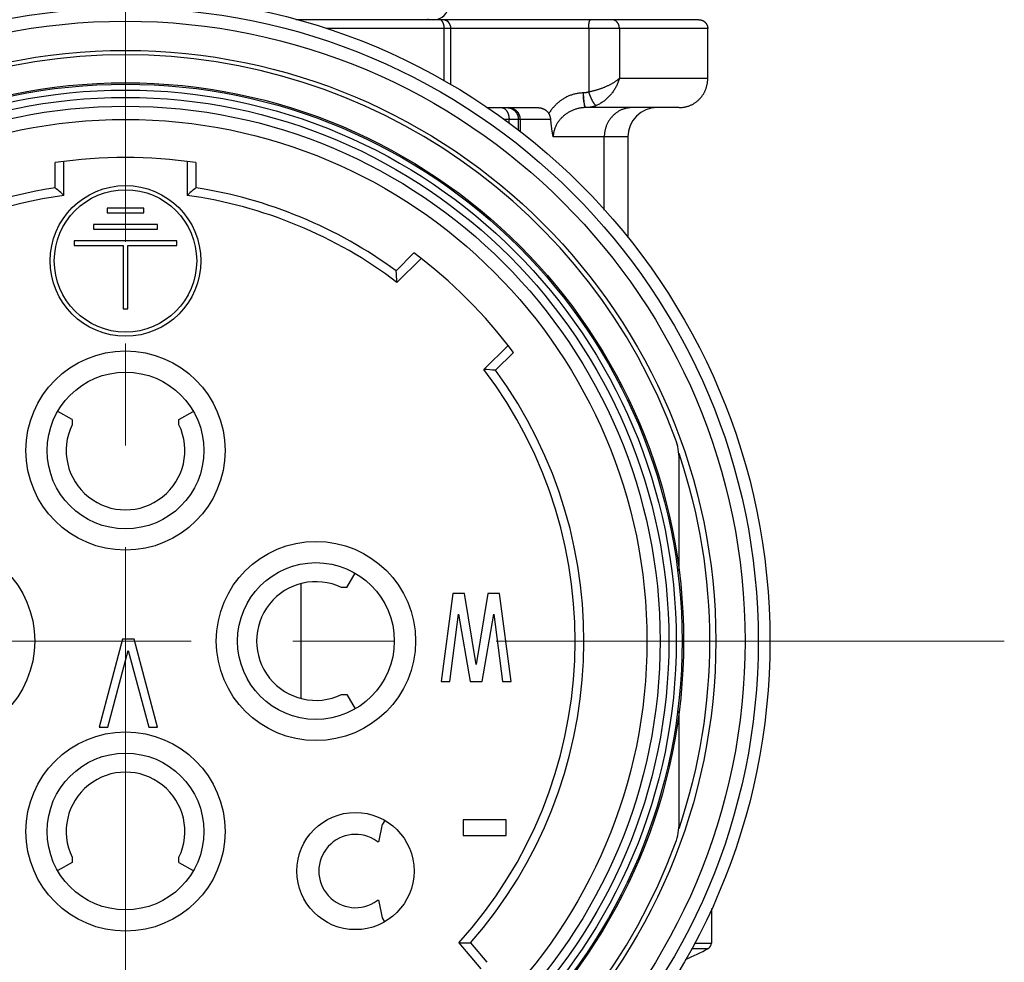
# Model space of a CAD drawing. Header units: millimetres. Extents: x 0 to 1300, y 0 to 891.
# Tile 32 of 119: x 176 to 210, y 450 to 482. Entities that reach past the tile are written whole.
import ezdxf

# ---------------------------------------------------------------- set-up
doc = ezdxf.new("R2010")
doc.units = ezdxf.units.MM
doc.header["$LTSCALE"] = 0.54643
doc.linetypes.add('CENTER', pattern=[50.8, 31.75, -6.35, 6.35, -6.35])
for name, color, linetype in [('NoLayerName_001', 7, 'Continuous'), ('NoLayerName_002', 7, 'Continuous'), ('NoLayerName_003', 7, 'Continuous'), ('NoLayerName_005', 7, 'Continuous'), ('NoLayerName_006', 7, 'Continuous')]:
    doc.layers.add(name, color=color, linetype=linetype)
doc.styles.get("Standard").update_dxf_attribs({"font": 'txt', "bigfont": 'extfont2'})
doc.dimstyles.get("Standard").update_dxf_attribs({"dimtxt": 2.5, "dimasz": 2.5, "dimexe": 1, "dimexo": 1, "dimtad": 1, "dimdec": 3, "dimzin": 0, "dimdsep": 46, "dimtxsty": 'Standard', "dimcen": 2.5, "dimadec": 3, "dimazin": 0, "dimtfac": 0.75, "dimtdec": 3, "dimtmove": 0, "dimatfit": 3, "dimfxl": 1, "dimarcsym": 0})

# ---------------------------------------------------------------- blocks, each defined once
blk = doc.blocks.new('_OPEN30')
at = {"color": 0, "linetype": 'ByBlock', "lineweight": -2}
for p, q in [((-1, 0.267949), (0, 0)), ((0, 0), (-1, -0.267949)), ((0, 0), (-1, 0))]:
    blk.add_line(p, q, dxfattribs=at)
blk = doc.blocks.new('*D123')
at = {"layer": 'Defpoints', "color": 0}
for p in [(195.5, 543.62), (180, 538.061), (180, 466.37)]:
    blk.add_point(p, dxfattribs=at)
at = {"layer": 'NoLayerName_001', "color": 0, "linetype": 'Continuous', "lineweight": 13}
for p, q in [((195.5, 540.62), (195.5, 535.061)), ((180, 538.061), (150.53, 538.061)), ((191, 538.061), (184.5, 538.061))]:
    blk.add_line(p, q, dxfattribs=at)
at = {"layer": 'NoLayerName_001', "color": 0, "lineweight": 13, "xscale": 4.5, "yscale": 4.5, "zscale": 4.5, "rotation": 180}
blk.add_blockref('_OPEN30', (180, 538.061), dxfattribs=at)
at = {"layer": 'NoLayerName_001', "color": 0, "lineweight": 13, "xscale": 4.5, "yscale": 4.5, "zscale": 4.5}
blk.add_blockref('_OPEN30', (195.5, 538.061), dxfattribs=at)
at = {"layer": 'NoLayerName_001', "color": 0, "lineweight": 13, "insert": (161.85, 547.319), "char_height": 10.5, "attachment_point": 5}
blk.add_mtext('\\W0.8000;１６', dxfattribs=at)

msp = doc.modelspace()

# ---------------------------------------------------------------- linework, layer by layer
at = {"layer": 'NoLayerName_001', "color": 4, "linetype": 'CENTER', "lineweight": 13}
for p, q in [((180, 602.8696), (180, 433.4084)), ((210, 460.8696), (150, 460.8696))]:
    msp.add_line(p, q, dxfattribs=at)
at = {"layer": 'NoLayerName_001', "color": 7, "linetype": 'Continuous', "lineweight": 25}
for p, q in [((177.6, 476.3345), (177.6, 477.1941)), ((177.9, 476.0752), (177.9, 477.2354)), ((182.1, 477.2354), (182.1, 476.0752)), ((182.4, 477.1941), (182.4, 476.3345)), ((189.2383, 473.5019), (189.8461, 474.1098)), ((189.2671, 473.1065), (190.0875, 473.9269)), ((193.0573, 470.957), (192.237, 470.1367)), ((193.2402, 470.7157), (192.6324, 470.1078)), ((200, 451.7448), (200, 450.5578)), ((191.3827, 450.5712), (192.1284, 449.6825)), ((191.7791, 450.5655), (192.3317, 449.9069))]:
    msp.add_line(p, q, dxfattribs=at)
at = {"layer": 'NoLayerName_001', "color": 8, "linetype": 'Continuous', "lineweight": 25}
for p, q in [((199.4207, 450.5578), (200, 450.5578)), ((199.3229, 450.3832), (199.8974, 450.3832))]:
    msp.add_line(p, q, dxfattribs=at)
at = {"layer": 'NoLayerName_001', "color": 7, "linetype": 'Continuous', "lineweight": 25}
for radius in [21.15, 17.8]:
    msp.add_circle((180, 460.8696), radius, dxfattribs=at)
for centre, radius, start, end in [((180, 460.8696), 16.5, 81.6364, 98.3636), ((180, 460.8696), 15.65, 98.82138, 141.17862), ((146.7523, 440.3287), 47.413, 48.93273, 49.41184), ((213.2477, 440.3287), 47.413, 130.58816, 131.06727), ((180, 460.8696), 15.65, 53.82138, 81.17862), ((180, 460.8696), 15.35, 97.86317, 142.13683), ((180, 460.8696), 15.35, 52.86317, 82.13683), ((180, 460.8696), 16.5, 36.6364, 53.3636), ((141.9657, 469.8547), 47.413, 3.93273, 4.41184), ((180, 460.8696), 15.35, 317.86317, 37.13683), ((180, 460.8696), 15.65, 318.82138, 36.17862), ((188.9851, 422.8353), 47.413, 85.58816, 86.06727), ((192.2658, 497.976), 47.413, 268.93273, 269.41184), ((199.8, 450.5578), 0.2, 299.15537, 360), ((196, 457.3696), 8, 292.91743, 299.15537)]:
    msp.add_arc(centre, radius, start, end, dxfattribs=at)
at = {"layer": 'NoLayerName_002', "color": 7, "linetype": 'Continuous', "lineweight": 25}
for p, q in [((179.37, 475.6396), (179.37, 475.4796)), ((180.63, 475.6396), (179.37, 475.6396)), ((180.63, 475.4796), (180.63, 475.6396)), ((179.37, 475.4796), (180.63, 475.4796)), ((178.905, 475.0796), (178.905, 474.9196)), ((181.095, 475.0796), (178.905, 475.0796)), ((181.095, 474.9196), (181.095, 475.0796)), ((178.905, 474.9196), (181.095, 474.9196)), ((178.245, 474.5196), (178.245, 474.3596)), ((181.755, 474.5196), (178.245, 474.5196)), ((178.245, 474.3596), (179.92, 474.3596)), ((179.92, 474.3596), (179.92, 472.1996)), ((180.08, 472.1996), (180.08, 474.3596)), ((180.08, 474.3596), (181.755, 474.3596)), ((181.755, 474.3596), (181.755, 474.5196)), ((179.92, 472.1996), (180.08, 472.1996)), ((191.17, 462.4896), (190.77, 459.4896)), ((191.57, 462.4896), (191.17, 462.4896)), ((191.97, 460.064), (191.57, 462.4896)), ((192.37, 462.4896), (191.97, 460.064)), ((192.77, 462.4896), (192.37, 462.4896)), ((193.17, 459.4896), (192.77, 462.4896)), ((191.07, 459.4896), (191.37, 461.7874)), ((191.37, 461.7874), (191.77, 459.4896)), ((192.17, 459.4896), (192.57, 461.7874)), ((192.57, 461.7874), (192.87, 459.4896)), ((179.895, 460.9296), (179.095, 457.9296)), ((180.295, 460.9296), (179.895, 460.9296)), ((181.095, 457.9296), (180.295, 460.9296)), ((179.395, 457.9296), (180.095, 460.5466)), ((180.095, 460.5466), (180.795, 457.9296)), ((190.77, 459.4896), (191.07, 459.4896)), ((191.77, 459.4896), (192.17, 459.4896)), ((192.87, 459.4896), (193.17, 459.4896)), ((179.095, 457.9296), (179.395, 457.9296)), ((180.795, 457.9296), (181.095, 457.9296)), ((191.5317, 454.7711), (191.5317, 454.2391)), ((192.99, 454.7711), (191.5317, 454.7711)), ((192.99, 454.2391), (192.99, 454.7711)), ((191.5317, 454.2391), (192.99, 454.2391))]:
    msp.add_line(p, q, dxfattribs=at)
for centre, radius in [((180, 473.8396), 2.57), ((180, 473.8396), 2.43), ((180, 467.3696), 3.4), ((180, 467.3696), 2.675), ((173.5, 460.8696), 3.4), ((186.5, 460.8696), 3.4), ((186.5, 460.8696), 2.675), ((180, 454.3696), 3.4), ((180, 454.3696), 2.675), ((187.8489, 453.0207), 2)]:
    msp.add_circle(centre, radius, dxfattribs=at)
at = {"layer": 'NoLayerName_003', "color": 7, "linetype": 'Continuous', "lineweight": 25}
for p, q in [((198.9, 463.2555), (198.9, 467.0655)), ((198.9, 454.6736), (198.9, 458.4837))]:
    msp.add_line(p, q, dxfattribs=at)
for radius in [22, 20.15, 19.05, 19]:
    msp.add_circle((180, 460.8696), radius, dxfattribs=at)
at = {"layer": 'NoLayerName_003', "color": 8, "linetype": 'Continuous', "lineweight": 25}
for radius in [21.6, 18.8, 18.5491, 18.2499]:
    msp.add_circle((180, 460.8696), radius, dxfattribs=at)
at = {"layer": 'NoLayerName_003', "color": 7, "linetype": 'Continuous', "lineweight": 25}
for centre, radius, start, end in [((180, 460.8696), 20, 20.13421, 159.86579), ((196.8963, 467.0652), 2.0037, 0.0094, 20.12422), ((196.9, 454.6736), 2, 339.86579, 0), ((180, 460.8696), 20, 200.13421, 339.86579)]:
    msp.add_arc(centre, radius, start, end, dxfattribs=at)
at = {"layer": 'NoLayerName_003', "color": 8, "linetype": 'Continuous', "lineweight": 25}
msp.add_arc((180, 460.8696), 19.95, 341.30573, 18.69492, dxfattribs=at)
at = {"layer": 'NoLayerName_005', "color": 7, "linetype": 'Continuous', "lineweight": 25}
for p, q in [((178.175, 468.4232), (177.6872, 468.7049)), ((181.825, 468.4232), (182.3128, 468.7049)), ((178.175, 468.4232), (178.175, 468.2471)), ((181.825, 468.2471), (181.825, 468.4232)), ((187.5537, 462.6946), (187.8353, 463.1823)), ((187.5537, 462.6946), (187.3775, 462.6946)), ((187.3775, 459.0446), (187.5537, 459.0446)), ((187.5537, 459.0446), (187.8353, 458.5568)), ((188.6645, 454.0612), (188.7726, 454.6207)), ((188.8472, 454.7498), (188.7726, 454.6207)), ((178.175, 453.4921), (178.175, 453.3159)), ((181.825, 453.3159), (181.825, 453.4921)), ((178.175, 453.3159), (177.6872, 453.0343)), ((181.825, 453.3159), (182.3128, 453.0343)), ((188.7726, 451.4207), (188.6645, 451.9802)), ((188.8472, 451.2915), (188.7726, 451.4207))]:
    msp.add_line(p, q, dxfattribs=at)
for centre, radius, start, end in [((180, 467.3696), 2.025, 154.32082, 25.67918), ((186.5, 460.8696), 2.025, 64.32082, 295.67918), ((180, 454.3696), 2.025, 334.32082, 205.67918), ((187.8489, 453.0207), 1.25, 53.87107, 306.12893), ((188.6154, 454.0707), 0.05, 233.87107, 349.05626), ((188.6154, 451.9707), 0.05, 10.94374, 126.12893)]:
    msp.add_arc(centre, radius, start, end, dxfattribs=at)
at = {"layer": 'NoLayerName_006', "color": 7, "linetype": 'Continuous', "lineweight": 25}
for p, q in [((190.8091, 482.0696), (185.8172, 482.0696)), ((199.5695, 482.0696), (190.823, 482.0696)), ((191.1091, 479.8436), (191.1091, 481.7696)), ((199.876, 480.0696), (199.876, 481.7696)), ((192.3302, 479.0696), (194.0641, 479.0696)), ((198.9, 479.0696), (195.7093, 479.0696)), ((197.15, 478.0696), (197.15, 474.6233))]:
    msp.add_line(p, q, dxfattribs=at)
at = {"layer": 'NoLayerName_006', "color": 8, "linetype": 'Continuous', "lineweight": 25}
for p, q in [((199.876, 481.7696), (186.862, 481.7696)), ((190.8825, 479.9706), (190.8825, 481.7696)), ((195.8131, 481.7696), (195.8131, 479.6036)), ((196.8605, 481.7696), (196.8605, 480.0696)), ((196.8605, 480.0696), (199.876, 480.0696)), ((193.0929, 478.6696), (192.9286, 478.6696)), ((193.0929, 478.5407), (193.0929, 478.6696)), ((194.519, 478.6696), (193.0929, 478.6696)), ((193.4107, 478.2901), (193.4107, 478.6696)), ((193.4675, 478.6696), (193.4675, 478.2453)), ((197.15, 478.0696), (194.6026, 478.0696)), ((196.3437, 475.5741), (196.3437, 478.0696)), ((186, 458.9088), (186, 462.8303))]:
    msp.add_line(p, q, dxfattribs=at)
at = {"layer": 'NoLayerName_006', "color": 7, "linetype": 'Continuous', "lineweight": 25}
for centre, radius, start, end in [((190.5285, 482.5696), 0.5, 269.99986, 0), ((190.8091, 481.7696), 0.3, 0, 90), ((198.15, 478.0696), 1, 90, 180), ((198.9002, 480.0597), 0.9901, 269.98827, 278.1872)]:
    msp.add_arc(centre, radius, start, end, dxfattribs=at)
at = {"layer": 'NoLayerName_006', "color": 8, "linetype": 'Continuous', "lineweight": 25}
msp.add_arc((193.086, 478.7049), 0.3647, 78.17506, 89.94135, dxfattribs=at)
for points, knots in [([(190.3439, 482.0792), (190.3428, 482.0788), (190.3406, 482.078), (190.3373, 482.0769), (190.334, 482.0759), (190.3306, 482.0749), (190.3272, 482.074), (190.3238, 482.0732), (190.3203, 482.0724), (190.3169, 482.0718), (190.3134, 482.0712), (190.3099, 482.0707), (190.3064, 482.0703), (190.3029, 482.07), (190.2994, 482.0697), (190.2959, 482.0696), (190.2936, 482.0696), (190.2924, 482.0696)], [0, 0, 0, 0, 0.003496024, 0.006999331, 0.01050858, 0.014022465, 0.017539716, 0.021059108, 0.02457947, 0.028099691, 0.031618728, 0.035135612, 0.038649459, 0.042159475, 0.045664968, 0.049165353, 0.052660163, 0.052660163, 0.052660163, 0.052660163]), ([(190.7505, 482.0638), (190.7498, 482.064), (190.7484, 482.0645), (190.7464, 482.0652), (190.7443, 482.0658), (190.7422, 482.0664), (190.7401, 482.0669), (190.7379, 482.0674), (190.7358, 482.0679), (190.7337, 482.0683), (190.7315, 482.0686), (190.7293, 482.0689), (190.7272, 482.0691), (190.725, 482.0693), (190.7228, 482.0695), (190.7207, 482.0696), (190.7192, 482.0696), (190.7185, 482.0696)], [0, 0, 0, 0, 0.002170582, 0.004345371, 0.006523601, 0.008704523, 0.010887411, 0.013071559, 0.015256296, 0.017440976, 0.019624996, 0.021807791, 0.023988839, 0.026167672, 0.028343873, 0.030517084, 0.032687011, 0.032687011, 0.032687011, 0.032687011]), ([(190.8701, 481.8844), (190.8692, 481.8879), (190.8676, 481.895), (190.8648, 481.9056), (190.8617, 481.9161), (190.8584, 481.9265), (190.8547, 481.9369), (190.8507, 481.9474), (190.8463, 481.9578), (190.8415, 481.9682), (190.8363, 481.9785), (190.8307, 481.9886), (190.8247, 481.9985), (190.8182, 482.0081), (190.8113, 482.0172), (190.804, 482.0259), (190.7963, 482.0341), (190.7881, 482.0416), (190.7794, 482.0484), (190.7702, 482.0545), (190.7607, 482.0598), (190.7538, 482.0623), (190.7505, 482.0638)], [0, 0, 0, 0, 0.01094215, 0.0218444, 0.03274799, 0.04369573, 0.05473189, 0.06590212, 0.07724041, 0.08871421, 0.10027134, 0.11186342, 0.12344668, 0.13498287, 0.14644046, 0.15779602, 0.16903584, 0.18015775, 0.19117324, 0.20210942, 0.21301098, 0.22394147, 0.22394147, 0.22394147, 0.22394147]), ([(195.8131, 481.7696), (195.8131, 481.773), (195.8131, 481.78), (195.8132, 481.7904), (195.8134, 481.8008), (195.8136, 481.8113), (195.814, 481.8217), (195.8144, 481.8321), (195.8148, 481.8425), (195.8154, 481.853), (195.8161, 481.8634), (195.8168, 481.8739), (195.8177, 481.8844), (195.8187, 481.8949), (195.8198, 481.9054), (195.8209, 481.9159), (195.8222, 481.9264), (195.8236, 481.9369), (195.825, 481.9472), (195.8266, 481.9575), (195.8282, 481.9677), (195.83, 481.9777), (195.8318, 481.9876), (195.8337, 481.9974), (195.836, 482.0072), (195.8387, 482.0171), (195.842, 482.0271), (195.846, 482.0374), (195.8507, 482.048), (195.8561, 482.0579), (195.8628, 482.0673), (195.8701, 482.0685), (195.8732, 482.0696)], [0, 0, 0, 0, 0.01043702, 0.0208617, 0.03127873, 0.04169287, 0.05210898, 0.06253198, 0.07296692, 0.08341893, 0.09389321, 0.10439511, 0.11493003, 0.12549918, 0.13608723, 0.14667486, 0.15724275, 0.16777156, 0.17824198, 0.18863471, 0.19893049, 0.20911011, 0.21915908, 0.22913496, 0.23915615, 0.24935188, 0.25986296, 0.27084232, 0.28245347, 0.29439865, 0.30530239, 0.31514447, 0.31514447, 0.31514447, 0.31514447]), ([(196.0045, 482.0792), (196.0048, 482.079), (196.0054, 482.0784), (196.0063, 482.0777), (196.0073, 482.0769), (196.0082, 482.0762), (196.0092, 482.0755), (196.0102, 482.0748), (196.0112, 482.0742), (196.0123, 482.0736), (196.0134, 482.073), (196.0145, 482.0724), (196.0156, 482.0719), (196.0168, 482.0714), (196.0179, 482.071), (196.0191, 482.0707), (196.0203, 482.0703), (196.0214, 482.0701), (196.0226, 482.0698), (196.0238, 482.0697), (196.025, 482.0696), (196.0258, 482.0696), (196.0262, 482.0696)], [0, 0, 0, 0, 0.001203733, 0.002406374, 0.003609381, 0.004814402, 0.006023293, 0.007238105, 0.008459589, 0.009686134, 0.010916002, 0.012147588, 0.013379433, 0.014610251, 0.015838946, 0.017064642, 0.018286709, 0.019504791, 0.020718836, 0.021929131, 0.023136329, 0.02434148, 0.02434148, 0.02434148, 0.02434148]), ([(196.7334, 482.0294), (196.7315, 482.0306), (196.7278, 482.0331), (196.7221, 482.0366), (196.7163, 482.04), (196.7104, 482.0432), (196.7044, 482.0463), (196.6983, 482.0492), (196.6921, 482.0519), (196.6858, 482.0544), (196.6794, 482.0567), (196.673, 482.0589), (196.6664, 482.0609), (196.6599, 482.0627), (196.6533, 482.0643), (196.6466, 482.0657), (196.64, 482.0668), (196.6332, 482.0678), (196.6265, 482.0686), (196.6198, 482.0692), (196.6131, 482.0695), (196.6086, 482.0695), (196.6063, 482.0696)], [0, 0, 0, 0, 0.00671712, 0.01343357, 0.02015334, 0.02688059, 0.03361973, 0.04037456, 0.04714402, 0.05392513, 0.06071494, 0.06751052, 0.07430906, 0.08110781, 0.08790421, 0.09469584, 0.10148047, 0.10825613, 0.1150211, 0.12177395, 0.12851359, 0.1352393, 0.1352393, 0.1352393, 0.1352393]), ([(196.8605, 481.7696), (196.8604, 481.7745), (196.8603, 481.7845), (196.8593, 481.7994), (196.8578, 481.8143), (196.8556, 481.8291), (196.8527, 481.8439), (196.8492, 481.8585), (196.8451, 481.8729), (196.8403, 481.8872), (196.8349, 481.9013), (196.8287, 481.9151), (196.822, 481.9286), (196.8145, 481.9418), (196.8065, 481.9546), (196.7978, 481.967), (196.7885, 481.9789), (196.7786, 481.9903), (196.7681, 482.0011), (196.7571, 482.0113), (196.7456, 482.0208), (196.7374, 482.0265), (196.7334, 482.0294)], [0, 0, 0, 0, 0.01490535, 0.02984473, 0.04481259, 0.0598041, 0.07481533, 0.08984348, 0.10488707, 0.11994615, 0.13502251, 0.15011987, 0.16524283, 0.18038318, 0.19552462, 0.21065237, 0.22575388, 0.24081934, 0.2558423, 0.27082023, 0.28575515, 0.30065426, 0.30065426, 0.30065426, 0.30065426]), ([(190.8825, 481.7696), (190.8825, 481.7715), (190.8825, 481.7754), (190.8824, 481.7811), (190.8823, 481.7869), (190.8821, 481.7927), (190.8818, 481.7985), (190.8814, 481.8043), (190.881, 481.81), (190.8806, 481.8158), (190.8801, 481.8216), (190.8795, 481.8273), (190.8788, 481.8331), (190.8781, 481.8388), (190.8773, 481.8446), (190.8765, 481.8503), (190.8756, 481.856), (190.8746, 481.8617), (190.8736, 481.8674), (190.8725, 481.8731), (190.8713, 481.8787), (190.8705, 481.8825), (190.8701, 481.8844)], [0, 0, 0, 0, 0.00578183, 0.01156565, 0.01735116, 0.02313805, 0.02892604, 0.03471484, 0.04050419, 0.0462938, 0.05208343, 0.05787282, 0.06366174, 0.06944996, 0.07523725, 0.08102342, 0.08680827, 0.09259167, 0.0983738, 0.10415501, 0.10993569, 0.11571629, 0.11571629, 0.11571629, 0.11571629]), ([(196.8605, 480.0696), (196.849, 480.0593), (196.8264, 480.0383), (196.7902, 480.0092), (196.7531, 479.9815), (196.7149, 479.9551), (196.6759, 479.9299), (196.6364, 479.9057), (196.5963, 479.8825), (196.5557, 479.8602), (196.5146, 479.8388), (196.4731, 479.8183), (196.4311, 479.7986), (196.3888, 479.7796), (196.3461, 479.7614), (196.3031, 479.744), (196.2598, 479.7273), (196.2162, 479.7114), (196.1723, 479.6963), (196.1281, 479.682), (196.0837, 479.6684), (196.039, 479.6556), (195.9942, 479.6436), (195.9491, 479.6324), (195.904, 479.622), (195.8586, 479.6122), (195.8283, 479.6065), (195.8131, 479.6036)], [0, 0, 0, 0, 0.0462886, 0.0926104, 0.138985, 0.185401, 0.2318205, 0.2781943, 0.3245248, 0.3708326, 0.4171351, 0.4634464, 0.5097773, 0.5561348, 0.6025183, 0.6489237, 0.6953469, 0.7417831, 0.7882275, 0.834675, 0.8811204, 0.927558, 0.9739824, 1.0203877, 1.066768, 1.1131175, 1.1594299, 1.1594299, 1.1594299, 1.1594299]), ([(196.8605, 480.0696), (196.8544, 480.0496), (196.8428, 480.0093), (196.8215, 479.9501), (196.798, 479.8917), (196.7718, 479.8343), (196.7432, 479.778), (196.7121, 479.7228), (196.6788, 479.6689), (196.6432, 479.6163), (196.6054, 479.5652), (196.5654, 479.5156), (196.5235, 479.4675), (196.4795, 479.4213), (196.4336, 479.377), (196.3859, 479.3349), (196.3364, 479.2951), (196.2852, 479.2577), (196.2323, 479.2231), (196.1779, 479.1914), (196.122, 479.1623), (196.0834, 479.146), (196.0643, 479.1375)], [0, 0, 0, 0, 0.0627858, 0.1256457, 0.1885956, 0.2516466, 0.3148057, 0.3780759, 0.4414574, 0.5049478, 0.568543, 0.6322376, 0.696012, 0.7598046, 0.8235533, 0.8872061, 0.9507227, 1.0140769, 1.0772575, 1.140271, 1.2031432, 1.2659209, 1.2659209, 1.2659209, 1.2659209]), ([(195.6447, 479.5702), (195.6255, 479.5697), (195.5871, 479.5695), (195.5296, 479.5654), (195.4722, 479.5591), (195.4152, 479.5502), (195.3586, 479.5388), (195.3026, 479.5249), (195.2474, 479.5085), (195.1929, 479.4897), (195.1393, 479.4686), (195.0867, 479.4452), (195.035, 479.4195), (194.9844, 479.3917), (194.9348, 479.3618), (194.8864, 479.3299), (194.8392, 479.2961), (194.7934, 479.2604), (194.7488, 479.2229), (194.7057, 479.1838), (194.6641, 479.1431), (194.6241, 479.1009), (194.5857, 479.0573), (194.549, 479.0124), (194.5141, 478.9661), (194.4809, 478.9189), (194.4605, 478.8863), (194.4501, 478.8701)], [0, 0, 0, 0, 0.0575326, 0.1151588, 0.1728474, 0.2305657, 0.2882806, 0.3459596, 0.4035776, 0.461155, 0.5187305, 0.5763373, 0.6340036, 0.6917531, 0.7496042, 0.80756, 0.8656067, 0.923726, 0.981896, 1.0400921, 1.0982872, 1.1564529, 1.2145595, 1.272577, 1.3304755, 1.3882258, 1.4457999, 1.4457999, 1.4457999, 1.4457999]), ([(195.6631, 479.2178), (195.6616, 479.2235), (195.6586, 479.2349), (195.6547, 479.2522), (195.6512, 479.2695), (195.6481, 479.287), (195.6454, 479.3045), (195.643, 479.3221), (195.641, 479.3397), (195.6392, 479.3573), (195.6377, 479.375), (195.6364, 479.3927), (195.6354, 479.4104), (195.6346, 479.4281), (195.634, 479.4458), (195.6336, 479.4635), (195.6335, 479.4812), (195.6336, 479.4989), (195.6338, 479.5165), (195.6343, 479.5342), (195.635, 479.5519), (195.6356, 479.5637), (195.6359, 479.5696)], [0, 0, 0, 0, 0.0176869, 0.0353756, 0.05307131, 0.07077707, 0.08849393, 0.10622109, 0.12395606, 0.14169479, 0.15943186, 0.17716122, 0.19488163, 0.21259447, 0.23030103, 0.24800248, 0.26569986, 0.28339412, 0.30108608, 0.31877644, 0.33646582, 0.35415471, 0.35415471, 0.35415471, 0.35415471]), ([(195.6631, 479.2178), (195.6623, 479.2237), (195.6607, 479.2353), (195.6585, 479.2528), (195.6565, 479.2703), (195.6545, 479.2879), (195.6527, 479.3054), (195.651, 479.323), (195.6494, 479.3406), (195.6479, 479.3582), (195.6464, 479.3757), (195.6451, 479.3933), (195.6438, 479.4109), (195.6427, 479.4286), (195.6416, 479.4462), (195.6406, 479.4638), (195.6396, 479.4814), (195.6388, 479.499), (195.638, 479.5167), (195.6372, 479.5343), (195.6365, 479.5519), (195.6361, 479.5637), (195.6359, 479.5696)], [0, 0, 0, 0, 0.01764383, 0.03528806, 0.05293302, 0.07057862, 0.08822443, 0.10587039, 0.12351667, 0.1411634, 0.15881065, 0.17645846, 0.19410679, 0.21175558, 0.22940471, 0.24705402, 0.2647033, 0.28235233, 0.30000082, 0.31764845, 0.33529487, 0.35293971, 0.35293971, 0.35293971, 0.35293971]), ([(195.8131, 479.6036), (195.8096, 479.6021), (195.8025, 479.5992), (195.7917, 479.5953), (195.7808, 479.5916), (195.7698, 479.5882), (195.7587, 479.5851), (195.7475, 479.5823), (195.7362, 479.5798), (195.7249, 479.5775), (195.7135, 479.5756), (195.702, 479.5739), (195.6906, 479.5726), (195.6791, 479.5715), (195.6676, 479.5707), (195.6561, 479.5702), (195.6485, 479.5702), (195.6447, 479.5702)], [0, 0, 0, 0, 0.01146246, 0.02294934, 0.03445737, 0.04598303, 0.05752266, 0.06907246, 0.08062851, 0.09218682, 0.10374338, 0.11529413, 0.12683507, 0.13836221, 0.14987166, 0.16135967, 0.17282259, 0.17282259, 0.17282259, 0.17282259]), ([(196.0643, 479.1375), (196.0601, 479.1403), (196.0512, 479.1455), (196.0401, 479.1563), (196.0297, 479.1674), (196.0199, 479.1792), (196.0106, 479.1913), (196.0016, 479.2036), (195.993, 479.2162), (195.9847, 479.2291), (195.9766, 479.242), (195.9688, 479.2552), (195.9612, 479.2685), (195.9538, 479.2819), (195.9465, 479.2953), (195.9393, 479.3089), (195.9323, 479.3225), (195.9254, 479.3361), (195.9186, 479.3498), (195.912, 479.3635), (195.9054, 479.3773), (195.899, 479.3912), (195.8926, 479.4051), (195.8864, 479.419), (195.8802, 479.433), (195.8741, 479.447), (195.8682, 479.461), (195.8623, 479.4751), (195.8565, 479.4893), (195.8508, 479.5034), (195.8451, 479.5176), (195.8396, 479.5319), (195.8341, 479.5462), (195.8287, 479.5605), (195.8235, 479.5748), (195.8182, 479.5892), (195.8148, 479.5988), (195.8131, 479.6036)], [0, 0, 0, 0, 0.01525843, 0.03063803, 0.04596736, 0.06123732, 0.07649149, 0.09174751, 0.10701216, 0.12228908, 0.13757928, 0.15288145, 0.16819219, 0.18350632, 0.19881718, 0.21411897, 0.22941207, 0.24469806, 0.2599784, 0.27525445, 0.29052745, 0.30579856, 0.32106884, 0.33633924, 0.35161063, 0.36688377, 0.3821588, 0.39743548, 0.41271351, 0.42799259, 0.44327239, 0.45855255, 0.4738327, 0.48911244, 0.50439137, 0.51966906, 0.53494505, 0.53494505, 0.53494505, 0.53494505]), ([(192.8297, 479.0696), (192.8355, 479.0693), (192.8472, 479.0691), (192.8646, 479.0661), (192.8817, 479.0617), (192.8984, 479.0557), (192.9145, 479.0483), (192.93, 479.0397), (192.9446, 479.0298), (192.9584, 479.0189), (192.9714, 479.0071), (192.9836, 478.9945), (192.9951, 478.9811), (193.0058, 478.9672), (193.0158, 478.9527), (193.0251, 478.9378), (193.0337, 478.9226), (193.0416, 478.907), (193.049, 478.8911), (193.0557, 478.8749), (193.0618, 478.8585), (193.0673, 478.8419), (193.0723, 478.8251), (193.0767, 478.8082), (193.0805, 478.7911), (193.0839, 478.7739), (193.0867, 478.7566), (193.089, 478.7393), (193.0907, 478.7219), (193.092, 478.7045), (193.0928, 478.687), (193.0928, 478.6754), (193.0929, 478.6696)], [0, 0, 0, 0, 0.01746365, 0.03502399, 0.05268521, 0.07042064, 0.08817993, 0.10589563, 0.12351287, 0.14106939, 0.15861157, 0.17616563, 0.1937395, 0.21132488, 0.22889935, 0.24643806, 0.26394862, 0.28144497, 0.29893725, 0.31643202, 0.33393244, 0.35143854, 0.36894739, 0.38645432, 0.40395838, 0.42145978, 0.43895785, 0.45645108, 0.47393722, 0.49141332, 0.50887579, 0.52632048, 0.52632048, 0.52632048, 0.52632048]), ([(193.0204, 479.0696), (193.0272, 479.0694), (193.041, 479.0693), (193.0615, 479.0675), (193.082, 479.0647), (193.1024, 479.0608), (193.1225, 479.0558), (193.1424, 479.0497), (193.1618, 479.0426), (193.1809, 479.0344), (193.1994, 479.0252), (193.2175, 479.015), (193.2349, 479.0039), (193.2518, 478.9919), (193.268, 478.979), (193.2835, 478.9653), (193.2982, 478.9508), (193.3122, 478.9355), (193.3253, 478.9195), (193.3376, 478.9029), (193.349, 478.8856), (193.3595, 478.8678), (193.3692, 478.8495), (193.3778, 478.8306), (193.3855, 478.8114), (193.3922, 478.7918), (193.3978, 478.7718), (193.4025, 478.7516), (193.4061, 478.7313), (193.4087, 478.7107), (193.4104, 478.6902), (193.4105, 478.6764), (193.4107, 478.6696)], [0, 0, 0, 0, 0.0205854, 0.04122491, 0.06190798, 0.08262271, 0.10335656, 0.12409707, 0.14483264, 0.16555371, 0.18626026, 0.20695731, 0.22764808, 0.24833422, 0.26901635, 0.28969448, 0.31036854, 0.33103979, 0.35171196, 0.37238791, 0.39306943, 0.41375772, 0.43445372, 0.45515863, 0.47587396, 0.49659742, 0.51732185, 0.53803836, 0.55873702, 0.57940736, 0.60003896, 0.62062199, 0.62062199, 0.62062199, 0.62062199]), ([(193.1607, 479.0618), (193.1693, 479.0597), (193.1866, 479.0559), (193.2118, 479.0473), (193.2366, 479.0371), (193.2607, 479.025), (193.2839, 479.0113), (193.3063, 478.996), (193.3276, 478.9791), (193.3476, 478.9609), (193.3664, 478.9412), (193.3837, 478.9203), (193.3995, 478.8983), (193.4136, 478.8752), (193.4262, 478.8512), (193.4371, 478.8265), (193.4464, 478.8011), (193.4541, 478.7753), (193.4601, 478.7491), (193.4643, 478.7226), (193.4671, 478.6961), (193.4672, 478.6784), (193.4675, 478.6696)], [0, 0, 0, 0, 0.02648325, 0.05311614, 0.07989297, 0.10679772, 0.1338069, 0.16089239, 0.18802413, 0.21517277, 0.24231231, 0.26942277, 0.29650007, 0.32355812, 0.35060254, 0.3776287, 0.40462375, 0.43156857, 0.45843967, 0.48521117, 0.51185669, 0.53835134, 0.53835134, 0.53835134, 0.53835134]), ([(195.7093, 479.0696), (195.6911, 479.0691), (195.6547, 479.0688), (195.6002, 479.0643), (195.5459, 479.0574), (195.4919, 479.0478), (195.4383, 479.0356), (195.3854, 479.0209), (195.3332, 479.0037), (195.2819, 478.9842), (195.2315, 478.9624), (195.1823, 478.9384), (195.1342, 478.9121), (195.0874, 478.8837), (195.042, 478.8531), (194.998, 478.8205), (194.9555, 478.7859), (194.9147, 478.7493), (194.8757, 478.7108), (194.8386, 478.6705), (194.8036, 478.6282), (194.7708, 478.5842), (194.7405, 478.5385), (194.7128, 478.491), (194.6879, 478.4419), (194.6659, 478.3913), (194.6469, 478.3395), (194.6311, 478.2866), (194.6185, 478.233), (194.6095, 478.1787), (194.6036, 478.1242), (194.6032, 478.0878), (194.6026, 478.0696)], [0, 0, 0, 0, 0.0545477, 0.1092004, 0.1639525, 0.2187891, 0.273687, 0.3286163, 0.3835421, 0.4384261, 0.4932525, 0.5480337, 0.6027829, 0.6575137, 0.7122399, 0.7669767, 0.8217408, 0.8765433, 0.9313646, 0.9861859, 1.0410008, 1.0958176, 1.1506601, 1.2055696, 1.2606025, 1.3157542, 1.3709517, 1.4261238, 1.4812077, 1.5361526, 1.590924, 1.6455078, 1.6455078, 1.6455078, 1.6455078]), ([(195.7093, 479.0696), (195.7072, 479.0701), (195.7028, 479.0706), (195.6976, 479.0753), (195.6932, 479.0803), (195.6892, 479.0858), (195.6859, 479.0915), (195.6831, 479.0972), (195.6806, 479.1031), (195.6784, 479.1091), (195.6764, 479.1151), (195.6746, 479.1212), (195.6729, 479.1274), (195.6714, 479.1337), (195.6701, 479.14), (195.6689, 479.1464), (195.6678, 479.1528), (195.6669, 479.1592), (195.6661, 479.1657), (195.6654, 479.1722), (195.6648, 479.1787), (195.6643, 479.1853), (195.6639, 479.1918), (195.6636, 479.1983), (195.6633, 479.2048), (195.6632, 479.2113), (195.6631, 479.2157), (195.6631, 479.2178)], [0, 0, 0, 0, 0.00630183, 0.01301231, 0.0199752, 0.02670713, 0.03323233, 0.03963679, 0.04598619, 0.05232805, 0.05868949, 0.06507504, 0.07148548, 0.07792073, 0.08437995, 0.0908616, 0.09736348, 0.10388277, 0.11041615, 0.11695975, 0.12350929, 0.13006006, 0.13660698, 0.14314464, 0.14966732, 0.15616904, 0.16264358, 0.16264358, 0.16264358, 0.16264358]), ([(195.7191, 479.0696), (195.717, 479.0701), (195.7125, 479.0706), (195.7072, 479.0752), (195.7027, 479.0802), (195.6988, 479.0858), (195.6955, 479.0916), (195.6928, 479.0975), (195.6904, 479.1035), (195.6882, 479.1096), (195.6861, 479.1157), (195.6842, 479.1219), (195.6823, 479.1281), (195.6804, 479.1344), (195.6787, 479.1407), (195.6771, 479.147), (195.6755, 479.1534), (195.674, 479.1597), (195.6726, 479.1662), (195.6712, 479.1726), (195.6699, 479.179), (195.6686, 479.1855), (195.6674, 479.192), (195.6663, 479.1984), (195.6652, 479.2049), (195.6641, 479.2114), (195.6634, 479.2157), (195.6631, 479.2178)], [0, 0, 0, 0, 0.00639844, 0.01318476, 0.02019658, 0.02697183, 0.03355504, 0.04004062, 0.0464904, 0.05294089, 0.05940787, 0.06589209, 0.07239275, 0.07890878, 0.08543893, 0.09198173, 0.09853556, 0.1050986, 0.11166889, 0.11824432, 0.12482263, 0.13140147, 0.13797835, 0.14455067, 0.15111576, 0.15767083, 0.16421304, 0.16421304, 0.16421304, 0.16421304]), ([(196.0643, 479.1375), (196.057, 479.1347), (196.0425, 479.1288), (196.0204, 479.1207), (195.998, 479.1132), (195.9754, 479.1063), (195.9527, 479.1), (195.9297, 479.0943), (195.9066, 479.0891), (195.8834, 479.0845), (195.86, 479.0806), (195.8366, 479.0772), (195.8131, 479.0744), (195.7896, 479.0723), (195.7661, 479.0707), (195.7426, 479.0697), (195.7269, 479.0697), (195.7191, 479.0696)], [0, 0, 0, 0, 0.02348116, 0.04701204, 0.07058591, 0.09419564, 0.11783377, 0.14149253, 0.16516398, 0.18884001, 0.21251242, 0.23617301, 0.25981361, 0.28342616, 0.30700277, 0.33053578, 0.35401782, 0.35401782, 0.35401782, 0.35401782]), ([(197.2967, 479.0696), (197.2798, 479.0691), (197.2458, 479.0688), (197.1949, 479.0642), (197.1443, 479.057), (197.0941, 479.047), (197.0444, 479.0342), (196.9955, 479.0187), (196.9476, 479.0005), (196.9007, 478.9797), (196.8552, 478.9563), (196.811, 478.9305), (196.7683, 478.9023), (196.7272, 478.8718), (196.6878, 478.8393), (196.6501, 478.8047), (196.6143, 478.7682), (196.5805, 478.7298), (196.5487, 478.6898), (196.519, 478.6482), (196.4915, 478.6051), (196.4661, 478.5607), (196.443, 478.515), (196.4223, 478.4683), (196.4039, 478.4205), (196.3879, 478.3718), (196.3743, 478.3224), (196.3632, 478.2724), (196.3545, 478.222), (196.3484, 478.1713), (196.3444, 478.1205), (196.3442, 478.0865), (196.3437, 478.0696)], [0, 0, 0, 0, 0.0508792, 0.1018996, 0.153034, 0.2042507, 0.2555157, 0.3067945, 0.3580545, 0.4092691, 0.4604432, 0.5115941, 0.5627324, 0.6138632, 0.6649867, 0.7161002, 0.767199, 0.8182844, 0.8693689, 0.9204621, 0.97157, 1.0226959, 1.0738414, 1.1250074, 1.1761946, 1.2273963, 1.2785973, 1.3297784, 1.3809172, 1.4319899, 1.482972, 1.5338397, 1.5338397, 1.5338397, 1.5338397])]:
    msp.add_open_spline(points, degree=3, knots=knots, dxfattribs=at)
at = {"layer": 'NoLayerName_006', "color": 7, "linetype": 'Continuous', "lineweight": 25}
for points, knots in [([(199.5695, 482.0696), (199.572, 482.0695), (199.5771, 482.0695), (199.5847, 482.0692), (199.5924, 482.0687), (199.6, 482.0681), (199.6076, 482.0672), (199.6152, 482.0662), (199.6228, 482.065), (199.6303, 482.0636), (199.6378, 482.062), (199.6453, 482.0603), (199.6527, 482.0583), (199.6601, 482.0562), (199.6674, 482.0539), (199.6746, 482.0514), (199.6794, 482.0496), (199.6818, 482.0488)], [0, 0, 0, 0, 0.00762146, 0.01525752, 0.02290609, 0.03056499, 0.03823195, 0.0459047, 0.0535809, 0.06125819, 0.06893425, 0.07660672, 0.08427333, 0.09193181, 0.09957997, 0.10721572, 0.11483705, 0.11483705, 0.11483705, 0.11483705]), ([(199.6818, 482.0488), (199.6872, 482.0465), (199.6983, 482.0421), (199.7144, 482.0341), (199.7301, 482.0253), (199.7453, 482.0155), (199.7599, 482.0049), (199.7739, 481.9934), (199.7872, 481.981), (199.7998, 481.9679), (199.8115, 481.9541), (199.8224, 481.9395), (199.8323, 481.9243), (199.8413, 481.9085), (199.8493, 481.8921), (199.8563, 481.8753), (199.8623, 481.8582), (199.8673, 481.8408), (199.8712, 481.8231), (199.8739, 481.8053), (199.8758, 481.7874), (199.8759, 481.7755), (199.876, 481.7696)], [0, 0, 0, 0, 0.01784783, 0.03577175, 0.05376044, 0.07180174, 0.08988355, 0.10799465, 0.12612556, 0.1442694, 0.16242273, 0.18058645, 0.19876362, 0.21695095, 0.2351404, 0.25332089, 0.27147929, 0.28960145, 0.30767314, 0.32568107, 0.34361393, 0.36146339, 0.36146339, 0.36146339, 0.36146339]), ([(199.0412, 479.0797), (199.0566, 479.0823), (199.0876, 479.0869), (199.1334, 479.0972), (199.1789, 479.1095), (199.2237, 479.124), (199.2677, 479.1406), (199.3109, 479.1595), (199.3531, 479.1804), (199.3942, 479.2034), (199.4341, 479.2284), (199.4727, 479.2554), (199.51, 479.2842), (199.5458, 479.3147), (199.5801, 479.347), (199.6127, 479.3809), (199.6437, 479.4164), (199.6729, 479.4533), (199.7003, 479.4916), (199.7259, 479.5312), (199.7496, 479.572), (199.7714, 479.6138), (199.7912, 479.6567), (199.8089, 479.7004), (199.8246, 479.745), (199.8383, 479.7902), (199.8499, 479.8361), (199.8594, 479.8823), (199.8668, 479.9289), (199.8721, 479.9757), (199.8755, 480.0226), (199.8757, 480.0539), (199.876, 480.0696)], [0, 0, 0, 0, 0.0468914, 0.0938675, 0.1409062, 0.1879858, 0.2350861, 0.2821898, 0.3292835, 0.3763658, 0.4234414, 0.4705128, 0.5175806, 0.564644, 0.6117024, 0.6587556, 0.7058107, 0.7528775, 0.7999629, 0.847071, 0.8942045, 0.9413645, 0.9885518, 1.0357668, 1.0830037, 1.1302502, 1.1774902, 1.2247051, 1.2718745, 1.3189768, 1.3659903, 1.4128941, 1.4128941, 1.4128941, 1.4128941]), ([(194.0641, 479.0696), (194.0716, 479.0694), (194.0866, 479.0693), (194.1091, 479.0677), (194.1315, 479.0653), (194.1538, 479.0618), (194.176, 479.0573), (194.198, 479.0518), (194.2197, 479.0453), (194.241, 479.0377), (194.2621, 479.029), (194.2826, 479.0193), (194.3027, 479.0086), (194.3223, 478.9968), (194.3412, 478.984), (194.3594, 478.9703), (194.3768, 478.9557), (194.3934, 478.9402), (194.4092, 478.9239), (194.4239, 478.9068), (194.4377, 478.889), (194.4459, 478.8764), (194.4501, 478.8702)], [0, 0, 0, 0, 0.02244823, 0.04495486, 0.06750837, 0.0900988, 0.11271813, 0.13536067, 0.15802351, 0.18070686, 0.20341456, 0.22615437, 0.24893193, 0.27173283, 0.29453792, 0.3173286, 0.34008763, 0.36279991, 0.38545328, 0.40803935, 0.43055437, 0.45300013, 0.45300013, 0.45300013, 0.45300013]), ([(194.519, 478.6696), (194.5187, 478.6731), (194.5182, 478.6802), (194.517, 478.6908), (194.5155, 478.7014), (194.5137, 478.712), (194.5116, 478.7225), (194.5092, 478.733), (194.5065, 478.7434), (194.5036, 478.7537), (194.5004, 478.764), (194.497, 478.7742), (194.4933, 478.7843), (194.4894, 478.7943), (194.4852, 478.8042), (194.4808, 478.814), (194.4762, 478.8237), (194.4714, 478.8333), (194.4664, 478.8427), (194.4612, 478.852), (194.4558, 478.8612), (194.452, 478.8672), (194.4501, 478.8702)], [0, 0, 0, 0, 0.01067194, 0.02135747, 0.03205702, 0.04277039, 0.05349682, 0.06423499, 0.07498308, 0.08573882, 0.09649948, 0.10726192, 0.11802267, 0.12877788, 0.13952342, 0.15025484, 0.16096749, 0.17165881, 0.1823337, 0.19299843, 0.20365914, 0.21432184, 0.21432184, 0.21432184, 0.21432184]), ([(194.6026, 478.0696), (194.6005, 478.0795), (194.5963, 478.0992), (194.5903, 478.1289), (194.5845, 478.1587), (194.5789, 478.1884), (194.5735, 478.2183), (194.5683, 478.2481), (194.5634, 478.2781), (194.5587, 478.308), (194.5542, 478.338), (194.5499, 478.368), (194.5459, 478.3981), (194.542, 478.4281), (194.5384, 478.4583), (194.535, 478.4884), (194.5318, 478.5185), (194.5288, 478.5487), (194.526, 478.5789), (194.5235, 478.6091), (194.5211, 478.6393), (194.5197, 478.6595), (194.519, 478.6696)], [0, 0, 0, 0, 0.03030353, 0.06060714, 0.09091162, 0.12121789, 0.15152703, 0.18183968, 0.21215552, 0.24247414, 0.27279508, 0.30311785, 0.33344192, 0.36376672, 0.39409165, 0.42441609, 0.45473938, 0.48506081, 0.51537966, 0.54569518, 0.57600658, 0.60631303, 0.60631303, 0.60631303, 0.60631303])]:
    msp.add_open_spline(points, degree=3, knots=knots, dxfattribs=at)

# ---------------------------------------------------------------- dimensions: what is measured, and where the dimension line sits
at = {"layer": 'NoLayerName_001', "color": 3, "linetype": 'Continuous', "lineweight": 13}
dim = msp.add_linear_dim(base=(180, 538.0611), p1=(195.5, 543.6196), p2=(180, 466.3696), angle=180, text='\\W0.8000;１６', dimstyle='Standard', override={"dimtxt": 10.5, "dimasz": 4.5, "dimexe": 3, "dimexo": 3, "dimgap": 3, "dimzin": 8, "dimblk": 'OPEN30', "dimse2": 1, "dimclrd": 0, "dimclre": 0, "dimclrt": 0, "dimtp": 0, "dimtm": 0, "dimlwd": 13, "dimlwe": 13}, dxfattribs=at)
dim.commit()
dim.dimension.update_dxf_attribs({"geometry": '*D123', "text_midpoint": (161.85, 538.0611), "dimtype": 160})

doc.saveas('drawing.dxf')
